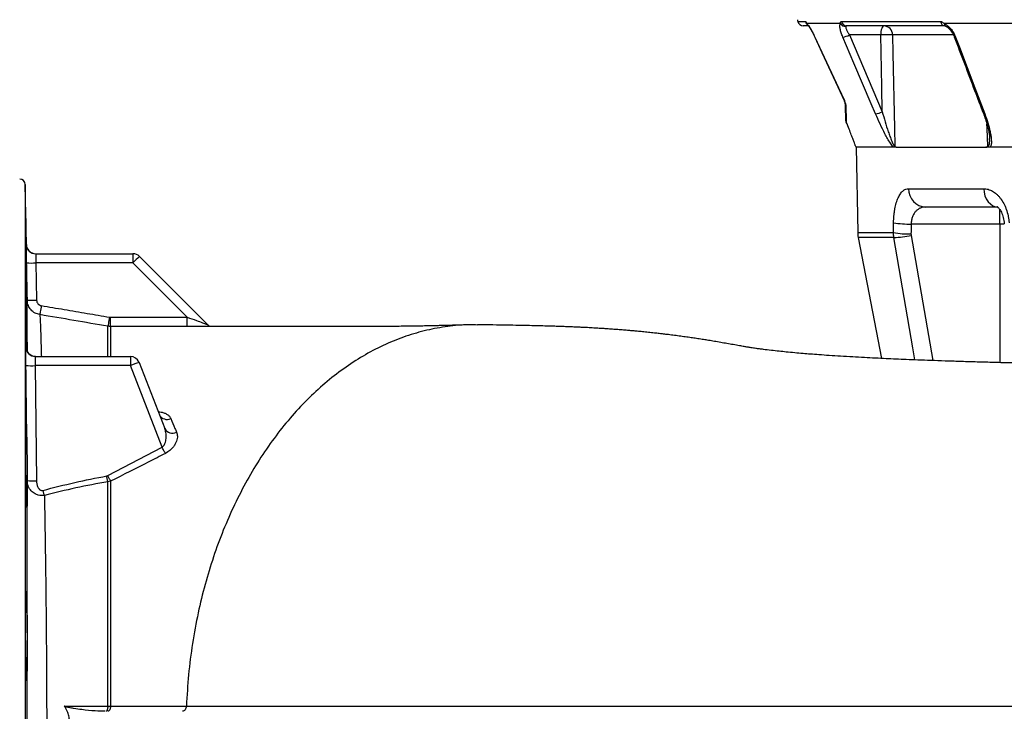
# Model space of a CAD drawing. Header units: millimetres. Extents: x 2510 to 14275, y 2068 to 15413.
# Tile 6 of 13: x 7496 to 10132, y 3868 to 5720. Entities that reach past the tile are written whole.
import ezdxf

# ---------------------------------------------------------------- set-up
doc = ezdxf.new("R2010")
doc.units = ezdxf.units.MM
doc.header["$LTSCALE"] = 5

msp = doc.modelspace()

# ---------------------------------------------------------------- linework, layer by layer
at = {"color": 8, "linetype": 'Continuous', "lineweight": 25}
for p, q in [((9579, 5715.2), (9599.4, 5715.2)), ((9624.6, 5673.4), (9624.3, 5673.4)), ((9995, 5679.2), (9832.8, 5679.2)), ((7510.6, 5278.6), (7510.6, 2358)), ((10119.6, 5172.7), (10119.6, 5212.7)), ((10131.6, 5172.7), (10119.6, 5172.7)), ((10119.6, 5172.7), (10119.6, 4801.8)), ((9739.3, 5149.8), (9835.1, 5149.8)), ((9882.4, 5142), (9940.1, 4807.3)), ((9836.3, 5137), (9740.7, 5137)), ((7512.9, 4843), (7513, 4840.6))]:
    msp.add_line(p, q, dxfattribs=at)
at = {"color": 7, "linetype": 'Continuous', "lineweight": 25}
for p, q in [((9606.9, 5703.3), (9593.6, 5703.3)), ((9693, 5709.8), (9603.2, 5709.8)), ((9696, 5715.2), (9961.3, 5715.2)), ((9972.7, 5703.3), (9709.6, 5703.3)), ((10216.1, 5709.8), (9970.9, 5709.8)), ((9800.9, 5679.2), (9717.4, 5679.2)), ((9717.4, 5679.2), (9805.1, 5473.5)), ((9732.9, 5383.5), (9735.5, 5378)), ((9735.3, 5378.6), (9739.3, 5149.8)), ((7513.4, 5117.9), (7510.6, 5278.6)), ((9875.8, 5267.4), (10076.8, 5267.4)), ((10113, 5218.3), (9921.3, 5218.3)), ((9835.1, 5149.8), (9835.5, 5176.2)), ((10119.6, 5172.7), (9882.4, 5172.7)), ((9740.7, 5137), (9802.8, 4812.9)), ((7538.4, 5093.3), (7798.7, 5093.3)), ((7798.7, 5093.3), (7798.7, 5068.7)), ((7539.2, 5068.7), (7540.9, 4969)), ((7798.7, 5068.7), (7539.2, 5068.7)), ((7944.1, 4923.3), (7798.7, 5068.7)), ((7816.3, 5086), (8000.4, 4901.9)), ((7873.5, 4898.9), (7738.9, 4898.6)), ((7943.9, 4898.7), (7906.9, 4898.9)), ((7537.3, 4818.3), (7791.9, 4818.3)), ((7791.9, 4818.3), (7791.9, 4793.7)), ((7815.2, 4802.4), (7884.1, 4625.1)), ((7537.3, 4793.7), (7540.7, 4485.5)), ((7791.9, 4793.7), (7537.3, 4793.7)), ((7876.7, 4575.3), (7791.9, 4793.7)), ((7731.4, 4499.4), (7876.7, 4575.3)), ((7515.7, 4485.7), (7515.6, 4500.4)), ((7728.5, 4498.4), (7731.4, 4499.4)), ((7739.1, 4484.5), (7731.5, 4482.9)), ((7731.5, 3882.3), (7738.9, 3882.4))]:
    msp.add_line(p, q, dxfattribs=at)
at = {"color": 7, "linetype": 'Continuous', "lineweight": 25, "flags": 128}
for points in [[(9809.5, 5703.3), (9807.8, 5702.9), (9806.3, 5701.5), (9804.8, 5699.3), (9803.5, 5696.3), (9802.5, 5692.6), (9801.7, 5688.5), (9801.1, 5683.9), (9800.9, 5679.2)], [(9624.3, 5673.4), (9643.5, 5632.2), (9704, 5502.2)], [(9624.6, 5673.4), (9637.2, 5646.2), (9687.8, 5537.5), (9703.6, 5503.6)], [(9787.2, 5467.7), (9775.6, 5494.9), (9729.2, 5603.6), (9699.5, 5673.4)], [(9805.1, 5473.5), (9803.7, 5540), (9800.9, 5679.2)], [(9832.8, 5679.2), (9833.8, 5629.2), (9837.9, 5429.5), (9838.9, 5381.4)], [(10001.3, 5673.4), (10011.7, 5646.2), (10053, 5537.5), (10079.5, 5467.7)], [(7516, 4969), (7515.1, 5019), (7514.2, 5068.7)], [(7553.5, 4954.4), (7552.7, 4949.9), (7552, 4945.5), (7551.3, 4941.4), (7550.7, 4937.8), (7550.2, 4934.8), (7549.8, 4932.5), (7549.5, 4931), (7549.4, 4930.3)], [(7736.1, 4923.3), (7735.3, 4918.7), (7734.5, 4914.2), (7733.8, 4910.1), (7733.1, 4906.4), (7732.6, 4903.4), (7732.2, 4901.2), (7731.9, 4899.7), (7731.8, 4899.1)], [(7738.9, 4898.6), (7738.9, 4899.1), (7738.9, 4900.6), (7738.9, 4902.9), (7738.9, 4905.9), (7738.8, 4909.6), (7738.8, 4913.8), (7738.8, 4918.4), (7738.7, 4923.1)], [(7943.9, 4898.7), (7943.9, 4899.1), (7943.9, 4900.4), (7944, 4902.6), (7944, 4905.7), (7944, 4909.4), (7944.1, 4913.7), (7944.1, 4918.4), (7944.1, 4923.3)], [(7885.6, 4558.6), (7884.7, 4560.2), (7883.8, 4562), (7882.7, 4564), (7881.6, 4566.1), (7880.4, 4568.3), (7879.2, 4570.6), (7878, 4572.9), (7876.7, 4575.3)], [(7731.5, 4482.9), (7731.2, 4484.5), (7730.8, 4486.3), (7730.5, 4488.2), (7730.1, 4490.1), (7729.7, 4492.1), (7729.3, 4494.2), (7728.9, 4496.3), (7728.5, 4498.4)], [(7739.1, 4484.5), (7738.3, 4486), (7737.4, 4487.7), (7736.5, 4489.5), (7735.5, 4491.4), (7734.5, 4493.3), (7733.5, 4495.3), (7732.5, 4497.3), (7731.4, 4499.4)], [(7561.7, 4446.1), (7561.3, 4447.6), (7560.9, 4449.2), (7560.4, 4450.8), (7559.9, 4452.6), (7559.5, 4454.3), (7559, 4456.1), (7558.5, 4457.9), (7558, 4459.7)], [(7615.1, 3882.4), (7643.6, 3882.4), (7731.5, 3882.3)], [(7731.5, 3882.3), (7731.4, 3879.6), (7731.1, 3876.9), (7730.7, 3874.5), (7730.1, 3872.4), (7729.4, 3870.6), (7728.6, 3869.4), (7727.8, 3868.6), (7727, 3868.3)], [(7738.9, 3882.4), (7738.7, 3879.6), (7738.2, 3877), (7737.5, 3874.5), (7736.6, 3872.4), (7735.5, 3870.7), (7734.3, 3869.4), (7733, 3868.6), (7731.6, 3868.3)]]:
    msp.add_lwpolyline(points, dxfattribs=at)
at = {"color": 8, "linetype": 'Continuous', "lineweight": 25, "flags": 128}
for points in [[(10001.3, 5673.4), (9999.7, 5673.4), (9998.5, 5673.7), (9997.8, 5674.2), (9997.7, 5674.4)], [(10079.5, 5467.7), (10077.8, 5467.8), (10076.6, 5468), (10075.9, 5468.5), (10075.8, 5468.7)], [(10088, 5381.4), (10085.7, 5428.3), (10085.1, 5440.7)], [(10076.8, 5267.4), (10077.7, 5257.8), (10080, 5248.6), (10083.7, 5240.1), (10088.6, 5232.6), (10094.5, 5226.6), (10101.2, 5222), (10108.5, 5219.2), (10113.5, 5218.4)], [(7515, 5109.5), (7513.9, 5113.1), (7513.4, 5117.9)], [(9892.7, 4809), (9887.1, 4841.5), (9836.3, 5137)]]:
    msp.add_lwpolyline(points, dxfattribs=at)
at = {"color": 7, "linetype": 'Continuous', "lineweight": 25}
for centre, radius, start, end in [((9603.4, 5720.4), 25, 181, 191.8942), ((9593.6, 5718.3), 15, 191.8942, 270), ((9706.7, 5717.9), 16, 210.491, 272.2486), ((9710, 5717.6), 14.3, 189.4831, 268.4626), ((9808.6, 5679.2), 24.1, 359.9586, 88.0028), ((9974.1, 5716.1), 12.8, 183.8433, 263.8412), ((9693.4, 5722.8), 49.8, 277.0793, 298.8923), ((9816.8, 5335.4), 344.1, 87.3493, 92.6507), ((9681.4, 5491.6), 25, 22.9689, 25.1543), ((9715, 5495.9), 8.72, 182.0768, 208.7564), ((9781.1, 5516.9), 49.5, 276.9934, 298.9386), ((7495.6, 5278.3), 15, 1, 90), ((9923.6, 5266.1), 47.9, 178.4219, 267.3018), ((9879.2, 5447.5), 274.9, 260.842, 270.6617), ((9814.3, 5151.1), 75, 181, 190.8575), ((9878.8, 5420.6), 274.3, 260.8312, 270.6769), ((9829.8, 5408.7), 271.8, 271.3667, 281.1584), ((7538.4, 5118.3), 25, 181.0114, 270), ((7538.4, 5118.3), 25, 200.722, 270.0009), ((7798.7, 5068.3), 25, 45, 90), ((7526.7, 5427.8), 359.3, 268.0047, 271.9916), ((8155.2, 4720.9), 498.1, 132.8634, 135.7044), ((7528.5, 5328.1), 359.3, 268.0045, 271.991), ((7537.9, 4843.3), 25, 180.7683, 269.9977), ((7537.3, 4843.3), 25, 226.0487, 269.9995), ((7791.9, 4793.3), 25, 21.2227, 90), ((7935.6, 4440.7), 381.2, 108.4172, 112.1523), ((7526.6, 5162.2), 368.6, 267.7734, 271.6593), ((7890.2, 4672.8), 23.1, 207.1789, 295.843), ((7904.5, 4636), 23.2, 208.2433, 298.5158), ((7531, 4856), 370.5, 267.6398, 271.5056)]:
    msp.add_arc(centre, radius, start, end, dxfattribs=at)
at = {"color": 8, "linetype": 'Continuous', "lineweight": 25}
for centre, radius, start, end in [((9614.1, 5718.3), 15, 191.6613, 234.3659), ((9614.6, 5714.3), 12.2, 201.353, 223.2178), ((9979.4, 5709.9), 8.42, 180.348, 241.7215), ((7537.3, 4843.3), 25, 180.7492, 226.0505)]:
    msp.add_arc(centre, radius, start, end, dxfattribs=at)
at = {"color": 7, "linetype": 'Continuous', "lineweight": 25}
msp.add_ellipse((11310.3, 2533.6), major_axis=(0, 16864.1), ratio=0.08573, start_param=1.413658, end_param=1.415242, dxfattribs=at)
for points, knots in [([(9599.4, 5715.2), (9599.6, 5715.2), (9599.8, 5715.1), (9600.3, 5714.5), (9600.6, 5714.2), (9601.2, 5713.2), (9601.5, 5712.6), (9602.3, 5711.3), (9602.7, 5710.6), (9603.2, 5709.8)], [0, 0, 0, 0, 0.25, 0.25, 0.5, 0.5, 0.75, 0.75, 1, 1, 1, 1]), ([(9603.2, 5709.8), (9603.9, 5709.1), (9604.6, 5708.3), (9606.1, 5706.3), (9606.9, 5705.2), (9608.6, 5702.7), (9609.5, 5701.4), (9611.3, 5698.5), (9612.2, 5697), (9615.1, 5692.1), (9617, 5688.6), (9620.9, 5681.1), (9622.7, 5677.3), (9624.6, 5673.4)], [0, 0, 0, 0, 0.125, 0.125, 0.25, 0.25, 0.375, 0.375, 0.5, 0.5, 0.75, 0.75, 1, 1, 1, 1]), ([(9605.1, 5706.6), (9605.1, 5706.6), (9605.1, 5706.6), (9605.3, 5706.3), (9605.7, 5706), (9605.7, 5705.9)], [0, 0, 0, 0, 0.273281, 0.912589, 1, 1, 1, 1]), ([(9605.7, 5705.9), (9605.9, 5705.7), (9606.2, 5705.3), (9607.6, 5703.5), (9609.7, 5700.5), (9612.5, 5696.1), (9615.6, 5690.6), (9619.1, 5684.1), (9622.1, 5678.2), (9623.8, 5674.6), (9624.3, 5673.4)], [0, 0, 0, 0, 0.0707754, 0.1710481, 0.2954918, 0.4357504, 0.5883387, 0.7491498, 0.9180458, 1, 1, 1, 1]), ([(9699.5, 5673.4), (9697.8, 5677.3), (9696.4, 5681.1), (9694.6, 5686.7), (9694.1, 5688.5), (9693.1, 5692), (9692.8, 5693.7), (9692.1, 5696.9), (9691.9, 5698.5), (9691.6, 5701.4), (9691.6, 5702.8), (9691.7, 5705.2), (9691.8, 5706.3), (9692.2, 5708.3), (9692.6, 5709.1), (9693, 5709.8)], [0, 0, 0, 0, 0.25, 0.25, 0.375, 0.375, 0.5, 0.5, 0.625, 0.625, 0.75, 0.75, 0.875, 0.875, 1, 1, 1, 1]), ([(9693, 5709.8), (9693.1, 5711.1), (9693.3, 5713.6), (9694.8, 5715.1), (9695.8, 5715.2), (9696, 5715.2)], [0, 0, 0, 0, 0.445163, 0.893057, 1, 1, 1, 1]), ([(9707.3, 5702), (9707.2, 5701.5), (9707.1, 5700.9), (9707.2, 5699.6), (9707.3, 5698.9), (9707.7, 5697.3), (9708, 5696.4), (9708.7, 5694.5), (9709.1, 5693.5), (9710, 5691.5), (9710.6, 5690.5), (9711.7, 5688.3), (9712.3, 5687.2), (9714.3, 5683.8), (9715.8, 5681.5), (9717.4, 5679.2)], [0, 0, 0, 0, 0.125, 0.125, 0.25, 0.25, 0.375, 0.375, 0.5, 0.5, 0.625, 0.625, 0.75, 0.75, 1, 1, 1, 1]), ([(9709.6, 5703.3), (9709.1, 5703.3), (9708.6, 5703.2), (9707.8, 5702.7), (9707.5, 5702.4), (9707.3, 5702)], [0, 0, 0, 0, 0.5, 0.5, 1, 1, 1, 1]), ([(9961.3, 5715.2), (9962.1, 5715.2), (9962.9, 5715.1), (9964.4, 5714.5), (9965.2, 5714.2), (9966.8, 5713.2), (9967.6, 5712.6), (9969.3, 5711.3), (9970.1, 5710.6), (9970.9, 5709.8)], [0, 0, 0, 0, 0.25, 0.25, 0.5, 0.5, 0.75, 0.75, 1, 1, 1, 1]), ([(9970.9, 5709.8), (9973.7, 5708.3), (9979.6, 5705), (9988.3, 5696.2), (9996.1, 5685.3), (9999.7, 5677.2), (10001.3, 5673.4)], [0, 0, 0, 0, 0.226121, 0.476938, 0.750718, 1, 1, 1, 1]), ([(9972.9, 5703.3), (9972.9, 5703.3), (9973, 5703.3), (9973.9, 5703.1), (9975, 5702.6), (9975.4, 5702.4)], [0, 0, 0, 0, 0.434197, 0.823503, 1, 1, 1, 1]), ([(9975.4, 5702.4), (9975.8, 5702.2), (9977, 5701.7), (9980, 5699.6), (9983.8, 5696.3), (9987.9, 5691.8), (9991.7, 5686.4), (9995.2, 5680.5), (9996.9, 5676.4), (9997.7, 5674.4)], [0, 0, 0, 0, 0.066225, 0.199559, 0.344211, 0.496273, 0.663031, 0.835775, 1, 1, 1, 1]), ([(9997.7, 5674.4), (10015.9, 5626.4), (10041.9, 5557.8), (10068, 5489.3), (10075.8, 5468.8)], [0, 0, 0, 0, 0.7, 1, 1, 1, 1]), ([(9707.3, 5491.7), (9707.3, 5492.3), (9707.2, 5492.9), (9707, 5494.1), (9706.9, 5494.5), (9706.7, 5495.4), (9706.5, 5495.9), (9706.2, 5496.9), (9706, 5497.4), (9705.6, 5498.6), (9705.4, 5499.1), (9705, 5500.4), (9704.7, 5501), (9704.2, 5502.3), (9703.9, 5502.9), (9703.6, 5503.6)], [0, 0, 0, 0, 0.25, 0.25, 0.375, 0.375, 0.5, 0.5, 0.625, 0.625, 0.75, 0.75, 0.875, 0.875, 1, 1, 1, 1]), ([(9706.2, 5495.6), (9706.2, 5496), (9706.1, 5496.8), (9705.2, 5499.5), (9704.2, 5501.8), (9703.7, 5503.3), (9703.6, 5503.5), (9703.6, 5503.6)], [0, 0, 0, 0, 0.297124, 0.600329, 0.930161, 0.995201, 1, 1, 1, 1]), ([(9707.8, 5450.1), (9707.7, 5452.7), (9707.6, 5458), (9707.2, 5468.6), (9706.8, 5480.9), (9706.4, 5490.7), (9706.2, 5495.6)], [0, 0, 0, 0, 0.248697, 0.497404, 0.748696, 1, 1, 1, 1]), ([(9707.3, 5491.7), (9707.5, 5486.6), (9707.6, 5481.7), (9707.9, 5472.6), (9708.1, 5468.4), (9708.3, 5460.6), (9708.4, 5457.1), (9708.6, 5450.7), (9708.7, 5447.9), (9708.8, 5445.5)], [0, 0, 0, 0, 0.25, 0.25, 0.5, 0.5, 0.75, 0.75, 1, 1, 1, 1]), ([(9835.6, 5378.3), (9835.3, 5378.6), (9833.7, 5380.1), (9830.8, 5383.8), (9825.6, 5391.2), (9819.3, 5401.5), (9809.9, 5418.7), (9798.9, 5440.9), (9791.1, 5458.8), (9787.2, 5467.7)], [0, 0, 0, 0, 0.015489, 0.086289, 0.157465, 0.297792, 0.438594, 0.719076, 1, 1, 1, 1]), ([(9805.1, 5473.5), (9807.6, 5464.6), (9812.6, 5446.7), (9819.6, 5424.6), (9825.6, 5407.4), (9829.5, 5397.2), (9832.8, 5389.7), (9835.1, 5385.2), (9837, 5382.4), (9838.2, 5381.4), (9838.7, 5381.4), (9838.9, 5381.4)], [0, 0, 0, 0, 0.271911, 0.543612, 0.674343, 0.804791, 0.864374, 0.923566, 0.964151, 0.986793, 1, 1, 1, 1]), ([(10075.9, 5468.7), (10077.7, 5463.8), (10081.6, 5453.2), (10086.3, 5437.2), (10089.8, 5423), (10091.8, 5411.9), (10092.6, 5405.6), (10092.6, 5402.7), (10092.6, 5402.1)], [0, 0, 0, 0, 0.216907, 0.461612, 0.703069, 0.846893, 0.967816, 1, 1, 1, 1]), ([(10079.5, 5467.7), (10082.5, 5459.8), (10085.2, 5451.8), (10090, 5436), (10092.1, 5428.2), (10094.6, 5416.5), (10095.4, 5412.6), (10096.5, 5404.9), (10096.9, 5401.2), (10097.2, 5395.7), (10097.3, 5393.9), (10097.2, 5390.3), (10097.1, 5388.6), (10096.7, 5385.3), (10096.4, 5383.7), (10095.5, 5380.8), (10094.9, 5379.4), (10094.1, 5378.3)], [0, 0, 0, 0, 0.25, 0.25, 0.5, 0.5, 0.625, 0.625, 0.75, 0.75, 0.8125, 0.8125, 0.875, 0.875, 0.9375, 0.9375, 1, 1, 1, 1]), ([(9732.9, 5383.5), (9732.9, 5383.7), (9732.7, 5384.2), (9730.6, 5389.8), (9727.2, 5398.9), (9722.4, 5411.4), (9716.4, 5426.9), (9711.4, 5439.2), (9708.8, 5445.5)], [0, 0, 0, 0, 0.151167, 0.322042, 0.487725, 0.657968, 0.826825, 1, 1, 1, 1]), ([(9835.6, 5378.3), (9802.5, 5378.3), (9777.4, 5378.3), (9743.8, 5378.3), (9735.3, 5378.3), (9735.3, 5378.3)], [0, 0, 0, 0, 0.5, 0.5, 1, 1, 1, 1]), ([(9842.5, 5378.3), (9841.8, 5378.3), (9841.2, 5378.5), (9840.3, 5379.3), (9840, 5379.6), (9839.5, 5380.2), (9839.4, 5380.4), (9839.1, 5380.8), (9839, 5381.1), (9838.9, 5381.4)], [0, 0, 0, 0, 0.5, 0.5, 0.75, 0.75, 0.875, 0.875, 1, 1, 1, 1]), ([(9842.5, 5378.3), (9871.5, 5378.3), (9906.3, 5378.3), (9986.4, 5378.3), (10031.8, 5378.3), (10082, 5378.3)], [0, 0, 0, 0, 0.5, 0.5, 1, 1, 1, 1]), ([(10082, 5378.3), (10083.1, 5378.3), (10084.1, 5378.5), (10085.7, 5379.3), (10086.2, 5379.6), (10086.9, 5380.2), (10087.1, 5380.4), (10087.6, 5380.8), (10087.8, 5381.1), (10088, 5381.4)], [0, 0, 0, 0, 0.5, 0.5, 0.75, 0.75, 0.875, 0.875, 1, 1, 1, 1]), ([(11863.2, 5378.3), (11787, 5378.3), (11708.5, 5378.3), (11549, 5378.3), (11467.9, 5378.3), (11305.3, 5378.3), (11223.6, 5378.3), (11061.7, 5378.3), (10981.4, 5378.3), (10824, 5378.3), (10747, 5378.3), (10598.1, 5378.3), (10526.2, 5378.3), (10389.3, 5378.3), (10324.2, 5378.3), (10202.5, 5378.3), (10145.9, 5378.3), (10094.2, 5378.3)], [0, 0, 0, 0, 0.125, 0.125, 0.25, 0.25, 0.375, 0.375, 0.5, 0.5, 0.625, 0.625, 0.75, 0.75, 0.875, 0.875, 1, 1, 1, 1]), ([(9835.5, 5176.2), (9835.6, 5182.7), (9835.9, 5189.1), (9836.8, 5198.5), (9837.1, 5201.5), (9837.7, 5206.1), (9838, 5207.6), (9838.4, 5210.5), (9838.7, 5212), (9840, 5219.1), (9841.2, 5224.4), (9843.4, 5231.9), (9844.2, 5234.3), (9845.9, 5238.8), (9846.7, 5240.9), (9849.5, 5247), (9851.4, 5250.5), (9855.7, 5256.7), (9858, 5259.3), (9861.6, 5262.3), (9862.8, 5263.2), (9865.3, 5264.8), (9866.5, 5265.4), (9870.4, 5266.9), (9873.1, 5267.4), (9875.8, 5267.4)], [0, 0, 0, 0, 0.125, 0.125, 0.1875, 0.1875, 0.21875, 0.21875, 0.25, 0.25, 0.375, 0.375, 0.4375, 0.4375, 0.5, 0.5, 0.625, 0.625, 0.75, 0.75, 0.8125, 0.8125, 0.875, 0.875, 1, 1, 1, 1]), ([(10076.8, 5267.4), (10080.8, 5267.4), (10084.7, 5266.9), (10090.6, 5265.2), (10092.5, 5264.6), (10096.4, 5262.9), (10098.3, 5262), (10104.1, 5258.7), (10107.7, 5256), (10113.1, 5251.2), (10114.8, 5249.5), (10118.2, 5245.8), (10119.8, 5243.8), (10124.6, 5237.6), (10127.5, 5233.1), (10131.5, 5225.7), (10132.7, 5223.1), (10135.1, 5217.8), (10136.1, 5215), (10139.1, 5206.7), (10140.8, 5200.9), (10142.7, 5191.8), (10143.2, 5188.7), (10144.1, 5182.5), (10144.4, 5179.3), (10144.7, 5176.2)], [0, 0, 0, 0, 0.125, 0.125, 0.1875, 0.1875, 0.25, 0.25, 0.375, 0.375, 0.4375, 0.4375, 0.5, 0.5, 0.625, 0.625, 0.6875, 0.6875, 0.75, 0.75, 0.875, 0.875, 0.9375, 0.9375, 1, 1, 1, 1]), ([(7514.7, 4996), (7514.6, 5001), (7514.4, 5011), (7514, 5028.7), (7513.7, 5047.6), (7513.3, 5067.5), (7513, 5087.8), (7512.7, 5108), (7512.4, 5127.3), (7512.1, 5145.4), (7511.9, 5161.5), (7511.7, 5175.5), (7511.6, 5186.7), (7511.5, 5195), (7511.5, 5200), (7511.5, 5201.7), (7511.6, 5199.8), (7511.8, 5194.7), (7512, 5186.3), (7512.2, 5175), (7512.5, 5160.9), (7512.8, 5144.6), (7513.1, 5126.5), (7513.5, 5107.1), (7513.8, 5087), (7514.2, 5066.7), (7514.5, 5046.8), (7514.8, 5027.9), (7515.1, 5010.5), (7515.3, 4995), (7515.5, 4982.1), (7515.6, 4971.9), (7515.7, 4964.9), (7515.7, 4961.1), (7515.6, 4960.8), (7515.5, 4963.8), (7515.3, 4970.3), (7515.1, 4980.4), (7514.8, 4990.5), (7514.7, 4996)], [0, 0, 0, 0, 0.026853, 0.053705, 0.080558, 0.107411, 0.134264, 0.161118, 0.18797, 0.214822, 0.241672, 0.268521, 0.295367, 0.322212, 0.349056, 0.375899, 0.402741, 0.429583, 0.456426, 0.483269, 0.510115, 0.536962, 0.563811, 0.590661, 0.617514, 0.644366, 0.67122, 0.698073, 0.724925, 0.751777, 0.778625, 0.805473, 0.832316, 0.859159, 0.886, 0.912841, 0.939682, 0.966524, 1, 1, 1, 1]), ([(9921.3, 5218.3), (9919, 5218.3), (9916.6, 5218.1), (9911.9, 5217.2), (9909.7, 5216.6), (9905.2, 5214.8), (9903.1, 5213.6), (9900, 5211.5), (9899, 5210.8), (9897.1, 5209.1), (9896.1, 5208.2), (9894.3, 5206.3), (9893.4, 5205.3), (9891.8, 5203.1), (9891, 5201.9), (9888.7, 5198.2), (9887.3, 5195.5), (9885.6, 5191.1), (9885.1, 5189.6), (9884.2, 5186.4), (9883.8, 5184.7), (9882.9, 5179.7), (9882.5, 5176.3), (9882.4, 5172.7)], [0, 0, 0, 0, 0.125, 0.125, 0.25, 0.25, 0.375, 0.375, 0.4375, 0.4375, 0.5, 0.5, 0.5625, 0.5625, 0.625, 0.625, 0.75, 0.75, 0.8125, 0.8125, 0.875, 0.875, 1, 1, 1, 1]), ([(10113.2, 5218.7), (10113.2, 5218.7), (10113.1, 5218.8), (10114, 5218.3), (10115.9, 5216.6), (10118.4, 5213.9), (10121.3, 5209.7), (10124.3, 5204.3), (10127, 5197.8), (10129.3, 5190.3), (10131, 5182.1), (10131.6, 5176.4), (10131.9, 5173.5)], [0, 0, 0, 0, 0.04425, 0.144256, 0.246135, 0.353998, 0.460485, 0.562789, 0.672437, 0.780824, 0.890363, 1, 1, 1, 1]), ([(7514.2, 5068.7), (7514.1, 5074.4), (7513.9, 5085.6), (7513.7, 5100.4), (7513.5, 5111.5), (7513.4, 5117.1), (7513.4, 5117.7), (7513.4, 5117.9)], [0, 0, 0, 0, 0.217176, 0.434336, 0.651455, 0.868524, 1, 1, 1, 1]), ([(7538.4, 5093.3), (7538.4, 5093.2), (7538.4, 5092.9), (7538.5, 5090.1), (7538.7, 5084.6), (7538.9, 5077.2), (7539.1, 5071.6), (7539.2, 5068.7)], [0, 0, 0, 0, 0.131468, 0.348528, 0.565645, 0.78281, 1, 1, 1, 1]), ([(7513.2, 4840.6), (7513.1, 4845.5), (7512.9, 4856.6), (7512.6, 4875.3), (7512.3, 4895.5), (7512, 4915.7), (7511.8, 4935), (7511.7, 4953.1), (7511.6, 4969.3), (7511.5, 4983.2), (7511.5, 4994.4), (7511.6, 5002.7), (7511.7, 5007.7), (7511.8, 5009.4), (7512, 5007.6), (7512.3, 5002.5), (7512.6, 4994.1), (7512.9, 4982.8), (7513.2, 4968.7), (7513.6, 4952.4), (7513.9, 4934.3), (7514.3, 4914.9), (7514.6, 4894.8), (7514.9, 4874.5), (7515.2, 4854.7), (7515.4, 4840.5), (7515.4, 4833.6), (7515.4, 4832.4)], [0, 0, 0, 0, 0.032852, 0.074542, 0.116229, 0.157917, 0.1996, 0.241282, 0.28296, 0.324637, 0.36631, 0.407984, 0.449656, 0.491329, 0.533004, 0.574678, 0.616358, 0.658038, 0.699723, 0.741408, 0.783097, 0.824786, 0.866476, 0.908166, 0.949853, 0.99154, 1, 1, 1, 1]), ([(7515.9, 4831.5), (7515.9, 4840.3), (7515.9, 4859.3), (7515.9, 4883.8), (7515.9, 4906.7), (7515.9, 4926.4), (7515.9, 4942.7), (7515.9, 4955.5), (7515.9, 4964.5), (7516, 4967.6), (7516, 4969)], [0, 0, 0, 0, 0.109883, 0.237301, 0.364815, 0.492233, 0.623298, 0.754468, 0.885532, 1, 1, 1, 1]), ([(7549.4, 4930.3), (7545, 4931.4), (7536.3, 4933.8), (7525.6, 4942.5), (7518.3, 4954), (7516.1, 4963.5), (7516, 4968.5), (7516, 4969)], [0, 0, 0, 0, 0.24254, 0.484882, 0.727474, 0.970648, 1, 1, 1, 1]), ([(7540.9, 4969), (7541, 4967.3), (7541.3, 4965.6), (7542.2, 4963.1), (7542.6, 4962.3), (7543.5, 4960.8), (7544, 4960.1), (7545.7, 4958.1), (7547.1, 4957), (7550.1, 4955.3), (7551.7, 4954.7), (7553.5, 4954.4)], [0, 0, 0, 0, 0.25, 0.25, 0.375, 0.375, 0.5, 0.5, 0.75, 0.75, 1, 1, 1, 1]), ([(7553.5, 4954.4), (7573.9, 4951), (7614.8, 4944.1), (7675.7, 4933.8), (7716.1, 4926.8), (7736.1, 4923.3)], [0, 0, 0, 0, 0.335734, 0.671469, 1, 1, 1, 1]), ([(7944.1, 4923.3), (7952.5, 4920.4), (7966.6, 4915.6), (7983.8, 4909.3), (7994.1, 4905.2), (7999.2, 4902.9), (8000.1, 4902.1), (8000.4, 4901.9)], [0, 0, 0, 0, 0.385962, 0.653947, 0.829899, 0.948639, 1, 1, 1, 1]), ([(8693.7, 4903), (8689.2, 4902.8), (8679.7, 4902.5), (8665.5, 4902), (8652.3, 4901.6), (8641.8, 4901.3), (8633.9, 4901.1), (8627.7, 4901), (8619.8, 4900.8), (8608.6, 4900.5), (8594.5, 4900.2), (8578.7, 4899.9), (8562.2, 4899.6), (8544.5, 4899.4), (8526.1, 4899.1), (8504.6, 4898.9), (8479.9, 4898.7), (8451.4, 4898.5), (8421.6, 4898.4), (8390.2, 4898.3), (8358.2, 4898.2), (8331.1, 4898.3), (8310.4, 4898.3), (8297.2, 4898.3), (8286.6, 4898.3), (8277.7, 4898.3), (8268, 4898.4), (8254.2, 4898.4), (8234.7, 4898.4), (8209.2, 4898.5), (8178.2, 4898.6), (8141.4, 4898.6), (8099, 4898.7), (8050.8, 4898.8), (7997, 4898.9), (7937.9, 4898.9), (7873.6, 4898.9), (7828.8, 4899), (7805.3, 4898.9), (7805, 4898.9)], [0, 0, 0, 0, 0.0204828, 0.0437634, 0.0629807, 0.0780657, 0.0889627, 0.0963256, 0.1042699, 0.1221428, 0.1426315, 0.1618967, 0.185711, 0.2077095, 0.2307758, 0.2560037, 0.2883496, 0.3223702, 0.3588432, 0.3941963, 0.4314565, 0.4677817, 0.4851718, 0.4999179, 0.5114999, 0.519907, 0.5291091, 0.5423579, 0.5631528, 0.5895224, 0.6214172, 0.6587741, 0.7023423, 0.7513992, 0.8058388, 0.8655456, 0.930399, 0.9989873, 1, 1, 1, 1]), ([(8721.8, 4902.5), (8713.8, 4902.8), (8687, 4903.8), (8641.4, 4899.4), (8585.3, 4889.3), (8529.7, 4873.2), (8474.9, 4851.4), (8421.2, 4823.9), (8369.1, 4790.8), (8318.7, 4752.3), (8270.5, 4708.7), (8224.6, 4660.1), (8181.4, 4606.7), (8141.1, 4549.1), (8104, 4487.4), (8070.3, 4422), (8040.2, 4353.4), (8013.8, 4281.9), (7991.3, 4208), (7972.4, 4130.6), (7957.6, 4050), (7946.8, 3966.6), (7943.5, 3910.5), (7941.9, 3882.4)], [0, 0, 0, 0, 0.02039, 0.06828, 0.116349, 0.164579, 0.212955, 0.261457, 0.310066, 0.358765, 0.407533, 0.45635, 0.505198, 0.554055, 0.602902, 0.651718, 0.700485, 0.749181, 0.797789, 0.846288, 0.897697, 0.948942, 1, 1, 1, 1]), ([(8004.3, 4898.9), (8003.4, 4899.4), (8002, 4900.3), (8000.9, 4901.6), (8000.5, 4902)], [0, 0, 0, 0, 0.673048, 1, 1, 1, 1]), ([(14257, 3882.1), (14256.5, 3889.3), (14254.9, 3914.2), (14248.5, 3954.6), (14238.7, 4001.5), (14227.3, 4043.1), (14215.3, 4079.5), (14203.3, 4110.7), (14192.1, 4137), (14182, 4158.5), (14173.4, 4175.5), (14166.3, 4189), (14159.7, 4200.8), (14153.1, 4212.3), (14146.1, 4224.1), (14138.3, 4236.7), (14129.5, 4250.2), (14119.7, 4264.5), (14109.4, 4279.1), (14098, 4294.2), (14085, 4310.7), (14068.2, 4330.7), (14046.7, 4354.7), (14019.4, 4382.2), (13988, 4410.8), (13954.2, 4438.4), (13921.2, 4462.4), (13889.6, 4483.1), (13859.5, 4501), (13834.6, 4514.5), (13815.1, 4524.3), (13801.4, 4530.8), (13789.3, 4536.4), (13778.4, 4541.2), (13767.8, 4545.7), (13756.7, 4550.3), (13744.2, 4555.2), (13730.6, 4560.3), (13717.6, 4565), (13706.5, 4568.8), (13697, 4571.9), (13688.1, 4574.7), (13678.6, 4577.7), (13668.1, 4580.8), (13656.4, 4584.1), (13644, 4587.6), (13631.4, 4590.8), (13618.2, 4594.1), (13605.7, 4597.1), (13593.2, 4599.9), (13580.7, 4602.6), (13567.1, 4605.4), (13552.3, 4608.4), (13538.9, 4610.9), (13527.8, 4612.9), (13520.1, 4614.2), (13512.8, 4615.4), (13505.2, 4616.7), (13496, 4618.2), (13485.5, 4619.9), (13474.5, 4621.5), (13464.3, 4623), (13455.6, 4624.3), (13445.9, 4625.6), (13433.8, 4627.3), (13418.3, 4629.4), (13402.1, 4631.4), (13387.3, 4633.2), (13374.5, 4634.8), (13362.4, 4636.2), (13348.8, 4637.7), (13333.1, 4639.4), (13316, 4641.3), (13299.3, 4643), (13284.4, 4644.5), (13272, 4645.8), (13261.4, 4646.8), (13251.7, 4647.7), (13239.4, 4648.9), (13222.9, 4650.5), (13201.4, 4652.4), (13176.2, 4654.7), (13147.8, 4657.2), (13117.6, 4659.7), (13079.4, 4662.9), (13033.8, 4666.5), (12980.7, 4670.6), (12928.4, 4674.5), (12876.6, 4678.4), (12824.6, 4682.1), (12767, 4686.3), (12702.2, 4690.9), (12628.5, 4696.1), (12550.8, 4701.4), (12470.5, 4706.9), (12389.2, 4712.3), (12318.8, 4716.9), (12259.7, 4720.7), (12212.3, 4723.6), (12166.4, 4726.5), (12123.1, 4729.1), (12083.3, 4731.4), (12047.2, 4733.5), (12014.6, 4735.4), (11983, 4737.2), (11949.6, 4739.1), (11911.8, 4741.1), (11869.3, 4743.4), (11822, 4745.9), (11770.3, 4748.5), (11714.2, 4751.3), (11653.8, 4754.1), (11588.7, 4757.1), (11522.8, 4760), (11456.7, 4762.7), (11391.4, 4765.4), (11325.3, 4767.9), (11260.5, 4770.3), (11198.1, 4772.5), (11127.5, 4775), (11049.8, 4777.5), (10966.4, 4780.2), (10889.9, 4782.4), (10820.2, 4784.4), (10757.1, 4786.2), (10699.4, 4787.7), (10650.1, 4789), (10606.6, 4790.1), (10566.1, 4791.1), (10522.9, 4792.1), (10471.8, 4793.4), (10412.3, 4794.7), (10344.2, 4796.3), (10271.8, 4798), (10205.6, 4799.6), (10147.5, 4801), (10099.7, 4802.3), (10054.6, 4803.6), (10012.7, 4804.8), (9973.2, 4806.1), (9936.1, 4807.4), (9901.6, 4808.7), (9870.3, 4809.9), (9841.8, 4811.1), (9814.1, 4812.4), (9786.2, 4813.7), (9756.4, 4815.2), (9725.3, 4816.9), (9693.9, 4818.8), (9663.6, 4820.8), (9636.7, 4822.7), (9613.3, 4824.4), (9591.7, 4826.2), (9570.1, 4828.1), (9548.8, 4830.1), (9527.6, 4832.3), (9507.2, 4834.5), (9489.6, 4836.7), (9475.9, 4838.5), (9465, 4840), (9454.7, 4841.6), (9445.2, 4843.1), (9434.8, 4844.9), (9421.7, 4847.1), (9406.4, 4849.9), (9389.8, 4852.8), (9373.1, 4855.7), (9356.4, 4858.6), (9341, 4861.2), (9326.2, 4863.5), (9311.8, 4865.8), (9296.9, 4868), (9281.6, 4870.2), (9265.4, 4872.5), (9248.9, 4874.7), (9233.4, 4876.6), (9220, 4878.2), (9207.4, 4879.7), (9194, 4881.2), (9178.8, 4882.8), (9163.6, 4884.4), (9150, 4885.7), (9137.8, 4886.8), (9125.5, 4887.8), (9111.8, 4889), (9097.6, 4890.1), (9084, 4891.1), (9071.8, 4892), (9059.6, 4892.8), (9046.7, 4893.6), (9032, 4894.5), (9017, 4895.4), (9003, 4896.1), (8990.6, 4896.7), (8978.7, 4897.2), (8966.5, 4897.7), (8953.4, 4898.2), (8939.3, 4898.7), (8923.7, 4899.2), (8905.8, 4899.7), (8884.5, 4900.3), (8859.7, 4900.8), (8831.1, 4901.4), (8798.5, 4902), (8761.8, 4902.6), (8735.5, 4903), (8721.8, 4903.2)], [0, 0, 0, 0, 0.0028806, 0.0098589, 0.0161925, 0.0218842, 0.0269362, 0.0313498, 0.0351263, 0.0382664, 0.040771, 0.0426543, 0.0443671, 0.0461305, 0.0479447, 0.0498096, 0.0520497, 0.0543593, 0.0567385, 0.0591875, 0.0619249, 0.0651603, 0.069704, 0.0749721, 0.080908, 0.0869369, 0.0929257, 0.097898, 0.1029127, 0.1080622, 0.1106529, 0.1130306, 0.1151723, 0.1171332, 0.1189482, 0.1209341, 0.1233995, 0.1263199, 0.1289263, 0.1311436, 0.1330033, 0.134878, 0.1368879, 0.1392553, 0.1418976, 0.1449633, 0.148249, 0.1511249, 0.1545744, 0.1576998, 0.1610227, 0.1645789, 0.1686513, 0.1732774, 0.1757264, 0.1778415, 0.1796715, 0.1818188, 0.1844649, 0.1875361, 0.1908794, 0.1937392, 0.1961181, 0.1981047, 0.2019494, 0.2063491, 0.2110836, 0.215333, 0.2183517, 0.2214686, 0.2250854, 0.2291992, 0.2338002, 0.2382126, 0.241793, 0.2448142, 0.2472787, 0.2494183, 0.251862, 0.2561262, 0.2611387, 0.2668971, 0.2733902, 0.2800316, 0.2864691, 0.2974634, 0.3078228, 0.3175684, 0.3270305, 0.336347, 0.3455109, 0.3572958, 0.3693908, 0.3817978, 0.3943364, 0.4066296, 0.4186776, 0.4256674, 0.432578, 0.4392809, 0.4454511, 0.4510737, 0.4561482, 0.4606736, 0.4647592, 0.4693531, 0.4745726, 0.4804163, 0.486882, 0.4939665, 0.5015225, 0.5096661, 0.518393, 0.5276986, 0.5360444, 0.5448001, 0.5536916, 0.5622577, 0.5704955, 0.5784118, 0.5902152, 0.6012557, 0.6115445, 0.6206701, 0.6291172, 0.6368841, 0.6439677, 0.6491262, 0.6545937, 0.6605293, 0.6669391, 0.6757703, 0.6853357, 0.6956264, 0.7066301, 0.7138985, 0.7210176, 0.7277376, 0.7340595, 0.7399846, 0.7458375, 0.7512492, 0.7562226, 0.7607609, 0.7650391, 0.7698025, 0.7748118, 0.7803174, 0.7861496, 0.7917528, 0.7970845, 0.8015829, 0.8055663, 0.8103511, 0.8155793, 0.8200236, 0.8255486, 0.831583, 0.834909, 0.8382477, 0.8430038, 0.8466176, 0.8494608, 0.8532198, 0.8579403, 0.8623475, 0.8664937, 0.8703634, 0.8737791, 0.8766499, 0.8797078, 0.8825464, 0.8856477, 0.8889062, 0.8923311, 0.8955516, 0.8981955, 0.9003672, 0.9029787, 0.9062234, 0.909496, 0.9122199, 0.9144917, 0.9169594, 0.9198933, 0.9231397, 0.9260278, 0.928467, 0.9307456, 0.933416, 0.9365604, 0.940014, 0.943032, 0.9455111, 0.9478694, 0.9503833, 0.9531707, 0.9562408, 0.9594015, 0.9631956, 0.9676439, 0.9727629, 0.9785635, 0.9850468, 0.9922016, 1, 1, 1, 1]), ([(7512.3, 4793.9), (7512.3, 4797.1), (7512.2, 4800.3), (7512.2, 4805.1), (7512.2, 4806.6), (7512.1, 4809.7), (7512.1, 4811.2), (7512.1, 4815.7), (7512.1, 4818.5), (7512.1, 4823.9), (7512.1, 4826.4), (7512.1, 4830.9), (7512.1, 4832.9), (7512.1, 4835.6), (7512.1, 4836.4), (7512.1, 4838), (7512.1, 4838.6), (7512.1, 4840.5), (7512.1, 4841.4), (7512.2, 4842.7), (7512.2, 4843), (7512.3, 4843)], [0, 0, 0, 0, 0.125, 0.125, 0.1875, 0.1875, 0.25, 0.25, 0.375, 0.375, 0.5, 0.5, 0.625, 0.625, 0.6875, 0.6875, 0.75, 0.75, 0.875, 0.875, 1, 1, 1, 1]), ([(7523.2, 4823.2), (7522.6, 4823.6), (7520.8, 4824.8), (7518.4, 4827.5), (7516.1, 4830.8), (7514.6, 4834), (7513.7, 4836.7), (7513.3, 4838.7), (7513.1, 4839.8), (7513.1, 4840.4), (7513, 4840.7), (7513, 4840.6), (7513, 4840.6)], [0, 0, 0, 0, 0.0830654, 0.2597507, 0.4189727, 0.5590969, 0.6754751, 0.7625494, 0.8226007, 0.879735, 0.9590862, 1, 1, 1, 1]), ([(7537.8, 4818.4), (7537.4, 4818.4), (7534.9, 4818.2), (7530.6, 4819.3), (7526.1, 4821), (7523.9, 4822.7), (7523.2, 4823.2)], [0, 0, 0, 0, 0.092997, 0.477539, 0.821325, 1, 1, 1, 1]), ([(7537.3, 4818.3), (7537.2, 4818.2), (7537.1, 4817.9), (7537.1, 4815.1), (7537, 4809.6), (7537.1, 4802.2), (7537.2, 4796.6), (7537.3, 4793.7)], [0, 0, 0, 0, 0.131683, 0.348747, 0.565807, 0.782891, 1, 1, 1, 1]), ([(7515, 4562.8), (7514.3, 4620.4), (7513.5, 4697.4), (7512.6, 4774.5), (7512.3, 4793.9)], [0, 0, 0, 0, 0.748198, 1, 1, 1, 1]), ([(7515.6, 4500.4), (7515.6, 4493.8), (7515.7, 4480.7), (7515.7, 4463.1), (7515.7, 4447.6), (7515.6, 4434.7), (7515.4, 4424.5), (7515.2, 4417.5), (7514.9, 4413.7), (7514.6, 4413.3), (7514.3, 4416.3), (7513.9, 4422.7), (7513.5, 4433), (7513.1, 4446.9), (7512.8, 4463.7), (7512.5, 4481.1), (7512.2, 4500.1), (7512, 4520), (7511.8, 4540.3), (7511.6, 4560.4), (7511.5, 4579.8), (7511.5, 4597.8), (7511.5, 4614), (7511.6, 4628), (7511.7, 4639.2), (7511.9, 4647.5), (7512.1, 4652.5), (7512.4, 4654.2), (7512.7, 4652.4), (7513, 4647.3), (7513.3, 4638.9), (7513.7, 4627.5), (7514.1, 4613.5), (7514.4, 4597.6), (7514.7, 4580.6), (7514.9, 4568.7), (7515, 4562.8)], [0, 0, 0, 0, 0.03064, 0.059932, 0.089224, 0.118514, 0.147805, 0.177098, 0.20639, 0.235688, 0.264985, 0.294287, 0.323589, 0.360152, 0.389453, 0.418754, 0.448056, 0.477357, 0.506656, 0.535954, 0.56525, 0.594544, 0.623837, 0.65313, 0.682422, 0.711714, 0.741008, 0.770303, 0.799601, 0.828898, 0.8582, 0.887501, 0.916806, 0.94611, 0.973055, 1, 1, 1, 1]), ([(7869.8, 4661.9), (7869.8, 4661.9), (7869.7, 4662), (7869.7, 4662.2), (7869.6, 4662.2)], [0, 0, 0, 0, 0.77887, 1, 1, 1, 1]), ([(7900.2, 4652), (7903.9, 4643.3), (7909, 4631.3), (7914.2, 4619), (7915.6, 4615.7)], [0, 0, 0, 0, 0.731551, 1, 1, 1, 1]), ([(7876.7, 4575.3), (7878.2, 4576.5), (7880.3, 4578.3), (7883.5, 4582.9), (7886.8, 4590.5), (7888.4, 4602.1), (7887.6, 4614.2), (7885.2, 4621.7), (7884.1, 4625.1)], [0, 0, 0, 0, 0.094064, 0.136287, 0.28928, 0.528451, 0.785233, 1, 1, 1, 1]), ([(7915.6, 4615.7), (7916.6, 4612.3), (7918.7, 4605), (7916.7, 4593.8), (7912.3, 4584), (7906.9, 4575.7), (7898.4, 4566.4), (7889.9, 4561.2), (7885.6, 4558.6)], [0, 0, 0, 0, 0.196405, 0.43299, 0.549759, 0.666404, 0.831827, 1, 1, 1, 1]), ([(7515, 4562.8), (7515.1, 4556.3), (7515.5, 4543.1), (7515.8, 4521.9), (7515.7, 4507.8), (7515.6, 4500.4)], [0, 0, 0, 0, 0.3154143, 0.6398886, 1, 1, 1, 1]), ([(7885.6, 4558.6), (7870.8, 4551), (7822, 4526.1), (7773.1, 4501.5), (7739.1, 4484.5)], [0, 0, 0, 0, 0.304523, 1, 1, 1, 1]), ([(7515.6, 4078.6), (7515.6, 4098.4), (7515.6, 4138.1), (7515.6, 4196.5), (7515.7, 4254.2), (7515.7, 4307.4), (7515.7, 4356), (7515.7, 4400.4), (7515.7, 4443.8), (7515.7, 4471.8), (7515.7, 4485.7)], [0, 0, 0, 0, 0.135932, 0.271864, 0.409398, 0.546933, 0.659762, 0.772591, 0.886296, 1, 1, 1, 1]), ([(7561.7, 4446.1), (7559, 4445.8), (7553.5, 4445.3), (7544.8, 4446.8), (7535.4, 4450.7), (7525.4, 4458.5), (7520, 4467.3), (7516.6, 4476.7), (7516.1, 4481.8), (7515.7, 4485.7)], [0, 0, 0, 0, 0.115557, 0.228537, 0.360854, 0.542973, 0.768733, 0.817224, 1, 1, 1, 1]), ([(7540.7, 4485.5), (7540.8, 4484.1), (7540.8, 4482.6), (7541.1, 4479.7), (7541.4, 4478.3), (7542.3, 4474), (7543.1, 4471.2), (7545.1, 4467.3), (7545.8, 4466), (7547.1, 4464.3), (7547.6, 4463.7), (7548.6, 4462.6), (7549.2, 4462.1), (7550.3, 4461.2), (7550.9, 4460.8), (7552.2, 4460.2), (7552.9, 4459.9), (7554.3, 4459.5), (7555.1, 4459.4), (7556.5, 4459.4), (7557.3, 4459.6), (7558, 4459.7)], [0, 0, 0, 0, 0.125, 0.125, 0.25, 0.25, 0.5, 0.5, 0.625, 0.625, 0.6875, 0.6875, 0.75, 0.75, 0.8125, 0.8125, 0.875, 0.875, 0.9375, 0.9375, 1, 1, 1, 1]), ([(7558, 4459.7), (7586.1, 4467.4), (7614.4, 4474.4), (7671.3, 4487.2), (7699.9, 4493.1), (7728.5, 4498.4)], [0, 0, 0, 0, 0.5, 0.5, 1, 1, 1, 1]), ([(7731.5, 4482.9), (7703, 4477.8), (7674.5, 4472.3), (7617.9, 4460.1), (7589.7, 4453.4), (7561.7, 4446.1)], [0, 0, 0, 0, 0.5, 0.5, 1, 1, 1, 1]), ([(7731.5, 3882.3), (7731.5, 3888.6), (7731.5, 3917.6), (7731.5, 3969.3), (7731.5, 4036.9), (7731.5, 4103.4), (7731.5, 4168.6), (7731.5, 4222.1), (7731.5, 4273.4), (7731.5, 4322.6), (7731.5, 4378.3), (7731.5, 4432), (7731.5, 4465.9), (7731.5, 4482.9)], [0, 0, 0, 0, 0.028263, 0.131997, 0.236096, 0.34035, 0.444506, 0.548289, 0.603542, 0.702564, 0.801758, 0.900964, 1, 1, 1, 1]), ([(7739.1, 4484.5), (7739.1, 4467.6), (7739.1, 4433.9), (7739, 4380.1), (7739, 4324.2), (7739, 4267), (7739, 4209.3), (7738.9, 4151.2), (7738.9, 4091.2), (7738.9, 4029.2), (7738.9, 3965.6), (7738.9, 3916.5), (7738.9, 3888.7), (7738.9, 3882.4)], [0, 0, 0, 0, 0.09854, 0.197078, 0.296983, 0.396885, 0.490926, 0.585048, 0.679079, 0.776546, 0.874118, 0.971575, 1, 1, 1, 1]), ([(7561.7, 4446.1), (7562, 4429.8), (7562.6, 4397.2), (7563.4, 4346.3), (7564.3, 4289), (7565.2, 4224.5), (7566, 4152.8), (7566.7, 4079.3), (7567.3, 4004.6), (7567.7, 3928.9), (7567.9, 3852.4), (7567.9, 3775.5), (7567.7, 3700), (7567.3, 3626.1), (7566.7, 3554.2), (7566, 3483.4), (7565.2, 3414.2), (7564.3, 3350.8), (7563.5, 3293.2), (7562.6, 3240.8), (7562, 3207.3), (7561.7, 3190.6)], [0, 0, 0, 0, 0.044044, 0.088117, 0.132161, 0.189025, 0.2461, 0.303238, 0.360299, 0.417151, 0.474528, 0.531981, 0.589358, 0.64418, 0.699188, 0.754266, 0.809287, 0.86412, 0.909402, 0.954717, 1, 1, 1, 1]), ([(7515.6, 4013.3), (7515.6, 4008), (7515.5, 3997.4), (7515.3, 3983.1), (7515.1, 3970.5), (7514.8, 3960.4), (7514.5, 3953.3), (7514.1, 3949.5), (7513.8, 3949.2), (7513.4, 3952.2), (7513.1, 3958.6), (7512.7, 3968.9), (7512.4, 3982.8), (7512.1, 3999.6), (7511.9, 4017), (7511.7, 4036), (7511.6, 4055.9), (7511.5, 4076.2), (7511.5, 4096.3), (7511.5, 4115.7), (7511.6, 4133.7), (7511.8, 4149.9), (7512, 4163.9), (7512.2, 4175.1), (7512.5, 4183.4), (7512.8, 4188.4), (7513.1, 4190.1), (7513.5, 4188.3), (7513.8, 4183.1), (7514.2, 4174.7), (7514.5, 4163.4), (7514.8, 4149.3), (7515.1, 4133.1), (7515.3, 4114.9), (7515.5, 4096.6), (7515.6, 4084.3), (7515.6, 4078.6)], [0, 0, 0, 0, 0.026837, 0.053674, 0.08316, 0.112647, 0.142138, 0.171629, 0.201124, 0.23062, 0.260118, 0.289615, 0.326422, 0.355912, 0.385401, 0.414891, 0.444381, 0.473869, 0.503356, 0.532841, 0.562327, 0.591812, 0.621297, 0.650785, 0.680273, 0.709764, 0.739255, 0.768751, 0.798246, 0.827743, 0.857241, 0.886738, 0.916235, 0.945728, 0.975222, 1, 1, 1, 1]), ([(7515.6, 4078.6), (7515.7, 4072), (7516, 4058.6), (7516.1, 4036.2), (7515.8, 4021.6), (7515.6, 4013.3)], [0, 0, 0, 0, 0.2941854, 0.5968194, 1, 1, 1, 1]), ([(7515.6, 3623.3), (7515.6, 3647.1), (7515.6, 3690.4), (7515.6, 3753.8), (7515.6, 3813.3), (7515.6, 3873.1), (7515.6, 3940), (7515.6, 3986.6), (7515.6, 4013.3)], [0, 0, 0, 0, 0.184221, 0.335481, 0.486742, 0.639754, 0.792767, 1, 1, 1, 1]), ([(7724.3, 3868.3), (7715.5, 3868.5), (7694.9, 3869), (7666.7, 3872), (7643.3, 3875.2), (7629.7, 3877.7), (7622.2, 3879.3), (7618.3, 3880.6), (7616.1, 3881.4), (7615.3, 3882.2), (7615.1, 3882.4)], [0, 0, 0, 0, 0.246291, 0.574327, 0.771123, 0.88116, 0.940857, 0.972833, 0.989851, 1, 1, 1, 1]), ([(7627, 3818.3), (7627.8, 3822.3), (7629.4, 3830.5), (7629.5, 3843.2), (7627.5, 3856), (7623.2, 3869.6), (7618, 3877.8), (7615.1, 3882.4)], [0, 0, 0, 0, 0.181041, 0.367359, 0.558147, 0.755075, 1, 1, 1, 1]), ([(7738.9, 3882.4), (7747.6, 3882.4), (7773.6, 3882.4), (7815.5, 3882.4), (7861.7, 3882.4), (7904.1, 3882.4), (7929.2, 3882.4), (7941.9, 3882.4), (7941.9, 3882.4)], [0, 0, 0, 0, 0.116425, 0.349932, 0.583438, 0.791719, 0.999998, 1, 1, 1, 1]), ([(7941.9, 3882.4), (7941.8, 3880.5), (7941.4, 3878.7), (7940.3, 3875.2), (7939.5, 3873.7), (7937.5, 3871.1), (7936.3, 3870.1), (7933.8, 3868.7), (7932.4, 3868.3), (7931.1, 3868.3)], [0, 0, 0, 0, 0.25, 0.25, 0.5, 0.5, 0.75, 0.75, 1, 1, 1, 1])]:
    msp.add_open_spline(points, degree=3, knots=knots, dxfattribs=at)
at = {"color": 8, "linetype": 'Continuous', "lineweight": 25}
for points, knots in [([(9704, 5502.2), (9704, 5502.2), (9704, 5502.3), (9703.8, 5502.9), (9703.7, 5503.4), (9703.6, 5503.6)], [0, 0, 0, 0, 0.272228, 0.694112, 1, 1, 1, 1]), ([(10088, 5381.4), (10088.5, 5381.4), (10089.3, 5381.5), (10090.5, 5382.7), (10091.7, 5385.2), (10092.5, 5389.7), (10092.8, 5395.5), (10092.6, 5399.7), (10092.5, 5402.1)], [0, 0, 0, 0, 0.088843, 0.133007, 0.28374, 0.500317, 0.724716, 1, 1, 1, 1]), ([(7549.4, 4930.3), (7549.5, 4928.9), (7549.8, 4925.9), (7550.3, 4917.4), (7550.9, 4905.5), (7551.5, 4889.9), (7552.1, 4871), (7552.8, 4848), (7553.3, 4830.6), (7553.6, 4819.5), (7553.7, 4818.3)], [0, 0, 0, 0, 0.1242321, 0.2653044, 0.4064844, 0.5475575, 0.6926622, 0.8378827, 0.9829877, 1, 1, 1, 1]), ([(7731.6, 4818.3), (7731.6, 4819.1), (7731.6, 4828), (7731.6, 4842.1), (7731.6, 4860.4), (7731.7, 4875.3), (7731.7, 4886.8), (7731.8, 4895.6), (7731.8, 4897.9), (7731.8, 4899.1)], [0, 0, 0, 0, 0.015366, 0.170705, 0.325932, 0.485375, 0.644941, 0.804381, 1, 1, 1, 1]), ([(7738.9, 4898.6), (7738.9, 4897.3), (7739, 4895.2), (7739, 4886.6), (7739, 4875.6), (7739.1, 4861.3), (7739.1, 4843.1), (7739.1, 4828.6), (7739.1, 4819.3), (7739.1, 4818.3)], [0, 0, 0, 0, 0.195552, 0.350753, 0.50607, 0.661274, 0.820704, 0.980255, 1, 1, 1, 1]), ([(7866.7, 4669.8), (7869.4, 4669.7), (7875.7, 4669.6), (7883.6, 4667), (7891, 4663.4), (7896.8, 4658.4), (7899.1, 4654.2), (7900.2, 4652)], [0, 0, 0, 0, 0.15622, 0.360099, 0.564144, 0.782048, 1, 1, 1, 1]), ([(7941.9, 3882.4), (7941.9, 3882.4), (7999.6, 3882.4), (8033.8, 3882.4), (8075.5, 3882.4), (8109.8, 3882.4), (8144.7, 3882.4), (8186.3, 3882.4), (8237.5, 3882.4), (8297.4, 3882.4), (8361, 3882.4), (8428.3, 3882.4), (8499.8, 3882.4), (8575.1, 3882.4), (8653.4, 3882.4), (8736.8, 3882.4), (8825.5, 3882.4), (8919.5, 3882.4), (9016.2, 3882.4), (9116, 3882.4), (9218.9, 3882.3), (9324.9, 3882.3), (9433.1, 3882.3), (9550.3, 3882.3), (9676.9, 3882.3), (9813.5, 3882.3), (9952.7, 3882.3), (10058.8, 3882.3), (10121.2, 3882.3), (10137.4, 3882.3), (10147.8, 3882.3), (10178.9, 3882.3), (10256.2, 3882.3), (10376.4, 3882.3), (10522, 3882.3), (10668.9, 3882.3), (10816.5, 3882.3), (10964.8, 3882.3), (11108.9, 3882.3), (11248.8, 3882.3), (11384, 3882.3), (11518.7, 3882.3), (11653.9, 3882.3), (11789.4, 3882.3), (11924.8, 3882.3), (12058.8, 3882.3), (12189.6, 3882.3), (12317.3, 3882.3), (12441.6, 3882.3), (12563.5, 3882.3), (12684, 3882.2), (12802.8, 3882.2), (12919.5, 3882.2), (13032.9, 3882.2), (13141.6, 3882.2), (13245.6, 3882.2), (13344.8, 3882.2), (13440, 3882.2), (13531.7, 3882.2), (13619.5, 3882.2), (13703.2, 3882.2), (13781.6, 3882.2), (13852.3, 3882.2), (13915.8, 3882.2), (13972.4, 3882.2), (14024.2, 3882.1), (14071.5, 3882.1), (14114, 3882.1), (14151.4, 3882.1), (14183.4, 3882.1), (14208.9, 3882.1), (14228.4, 3882.1), (14242.8, 3882.1), (14252.4, 3882.1), (14257.7, 3882.1), (14257.3, 3882.1), (14257, 3882.1)], [0, 0, 0, 0, 0.008349, 0.016713, 0.025061, 0.033648, 0.042237, 0.050822, 0.063102, 0.075392, 0.087682, 0.099962, 0.112538, 0.125122, 0.13771, 0.150289, 0.164076, 0.177872, 0.191668, 0.205456, 0.21951, 0.233572, 0.247635, 0.261689, 0.278398, 0.295107, 0.311932, 0.328758, 0.33293, 0.333974, 0.334495, 0.336581, 0.344923, 0.361612, 0.378335, 0.395023, 0.411747, 0.428435, 0.445158, 0.460409, 0.475673, 0.490937, 0.506187, 0.521882, 0.53759, 0.553299, 0.568994, 0.584244, 0.599508, 0.614772, 0.630023, 0.645717, 0.661427, 0.677136, 0.692831, 0.708066, 0.723315, 0.738563, 0.753797, 0.769533, 0.785286, 0.801039, 0.816775, 0.831104, 0.845445, 0.859786, 0.874115, 0.888877, 0.903654, 0.91843, 0.933193, 0.946476, 0.959765, 0.973048, 0.986522, 1, 1, 1, 1])]:
    msp.add_open_spline(points, degree=3, knots=knots, dxfattribs=at)
at = {"color": 7, "linetype": 'Continuous', "lineweight": 25}
for points in [[(9708.8, 5445.5), (9708.2, 5447), (9707.9, 5448.5), (9707.8, 5450.1)], [(9842.5, 5378.3), (9841.3, 5378.3), (9839, 5378.3), (9836.7, 5378.3), (9835.6, 5378.3)], [(10094.2, 5378.3), (10092.1, 5378.3), (10088, 5378.3), (10084, 5378.3), (10082, 5378.3)], [(9836.3, 5137), (9835.5, 5141.2), (9835.1, 5145.5), (9835.1, 5149.8)], [(9882, 5146.3), (9882, 5144.9), (9882.1, 5143.4), (9882.4, 5142)], [(7731.8, 4899.1), (7671, 4909.7), (7610.2, 4920.1), (7549.4, 4930.3)], [(7736.1, 4923.3), (7737, 4923.2), (7737.8, 4923.1), (7738.7, 4923.1)], [(7738.7, 4923.1), (7807.2, 4923.6), (7875.7, 4923.9), (7944.1, 4923.3)], [(7738.9, 4898.6), (7736.5, 4898.5), (7734.2, 4898.7), (7731.8, 4899.1)], [(7512.3, 4843), (7512.5, 4843), (7512.7, 4843), (7512.9, 4843)]]:
    msp.add_open_spline(points, degree=3, dxfattribs=at)

doc.saveas('drawing.dxf')
